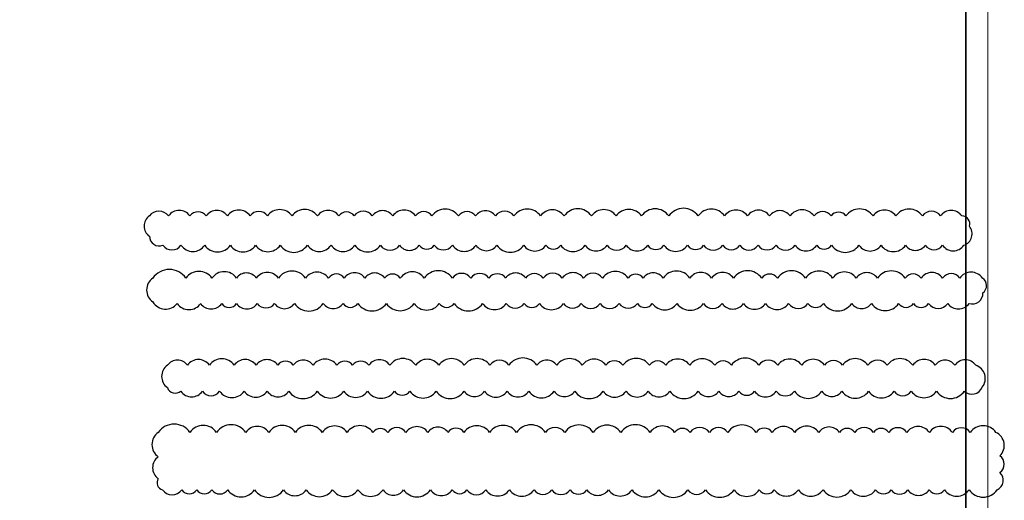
# Model space of a CAD drawing. Header units: millimetres. Extents: x 247266 to 730847, y -636031 to 10052.
# Tile 118 of 196: x 589135 to 611471, y -327011 to -316107. Entities that reach past the tile are written whole.
import ezdxf

# ---------------------------------------------------------------- set-up
doc = ezdxf.new("R2010")
doc.units = ezdxf.units.MM
doc.layers.add('Исправления', color=1, linetype='Continuous')
doc.layers.add('ТОЛСТЫЕ_ОСНОВНЫЕ', color=7, linetype='Continuous')
doc.layers.add('ТОНКИЕ', color=7, linetype='Continuous', lineweight=9)

# ---------------------------------------------------------------- blocks, each defined once
blk = doc.blocks.new('*U3685')
at = {"layer": 'ТОЛСТЫЕ_ОСНОВНЫЕ', "lineweight": 35}
blk.add_lwpolyline([(20, 5), (836, 5), (836, 589), (20, 589)], close=True, dxfattribs=at)
at = {"layer": 'ТОНКИЕ'}
blk.add_lwpolyline([(0, 0), (841, 0), (841, 594), (0, 594)], close=True, dxfattribs=at)

msp = doc.modelspace()

# ---------------------------------------------------------------- linework, layer by layer
at = {"layer": 'Исправления'}
for points in [[(592077.92, -320559.9, 0.52056705), (592077.92, -321021.03, 0.52056705), (592383.38, -321224.74, 0.52056705), (592794.17, -321224.74, 0.52056705), (593332.71, -321224.74, 0.52056705), (593913.83, -321224.74, 0.52056705), (594485.36, -321224.74, 0.52056705), (595044.15, -321224.74, 0.52056705), (595660.08, -321224.74, 0.52056705), (596198.13, -321224.74, 0.52056705), (596738.58, -321224.74, 0.52056705), (597317.5, -321224.74, 0.52056705), (597754.57, -321224.74, 0.52056705), (598198.26, -321224.74, 0.52056705), (598540.05, -321224.74, 0.52056705), (598949.86, -321224.74, 0.52056705), (599486.95, -321224.74, 0.52056705), (599959.94, -321224.74, 0.52056705), (600570.31, -321224.74, 0.52056705), (601071.76, -321224.74, 0.52056705), (601408.18, -321224.74, 0.52056705), (601961.61, -321224.74, 0.52056705), (602458.48, -321224.74, 0.52056705), (602894.17, -321224.74, 0.52056705), (603381.6, -321224.74, 0.52056705), (603749.04, -321224.74, 0.52056705), (604284.56, -321224.74, 0.52056705), (604649.86, -321224.74, 0.52056705), (605082.17, -321224.74, 0.52056705), (605469.03, -321224.74, 0.52056705), (605884.84, -321224.74, 0.52056705), (606291.68, -321224.74, 0.52056705), (606724.71, -321224.74, 0.52056705), (607215.94, -321224.74, 0.52056705), (607551.77, -321224.74, 0.52056705), (608174.21, -321224.74, 0.52056705), (608674.69, -321224.74, 0.52056705), (609230.33, -321224.74, 0.52056705), (609677.58, -321224.74, 0.52056705), (610070.82, -321224.74, 0.52056705), (610553.82, -321224.74, 0.52056705), (610679.66, -320790.7, 0.52056705), (610507.91, -320559.9, 0.52056705), (610022.04, -320559.9, 0.52056705), (609613.74, -320559.9, 0.52056705), (609009.01, -320559.9, 0.52056705), (608494.11, -320559.9, 0.52056705), (607879.49, -320559.9, 0.52056705), (607540.66, -320559.9, 0.52056705), (607153.74, -320559.9, 0.52056705), (606612.61, -320559.9, 0.52056705), (606145.09, -320559.9, 0.52056705), (605643.51, -320559.9, 0.52056705), (605124.64, -320559.9, 0.52056705), (604526.6, -320559.9, 0.52056705), (603860.87, -320559.9, 0.52056705), (603242.29, -320559.9, 0.52056705), (602664.38, -320559.9, 0.52056705), (602108.37, -320559.9, 0.52056705), (601484.13, -320559.9, 0.52056705), (600951.26, -320559.9, 0.52056705), (600347.04, -320559.9, 0.52056705), (599926.79, -320559.9, 0.52056705), (599476.79, -320559.9, 0.52056705), (599087.48, -320559.9, 0.52056705), (598488.01, -320559.9, 0.52056705), (598111.26, -320559.9, 0.52056705), (597598.95, -320559.9, 0.52056705), (597134.06, -320559.9, 0.52056705), (596722.69, -320559.9, 0.52056705), (596376.06, -320559.9, 0.52056705), (595888, -320559.9, 0.52056705), (595313.16, -320559.9, 0.52056705), (594756.59, -320559.9, 0.52056705), (594363.78, -320559.9, 0.52056705), (593846.98, -320559.9, 0.52056705), (593364.71, -320559.9, 0.52056705), (592997.76, -320559.9, 0.52056705), (592508.55, -320559.9, 0.52056705)], [(592154.3, -321969.7, 0.52056705), (592154.3, -322509.7, 0.52056705), (592707.67, -322545.62, 0.52056705), (593241, -322545.62, 0.52056705), (593717.04, -322545.62, 0.52056705), (594055.33, -322545.62, 0.52056705), (594524.51, -322545.62, 0.52056705), (594914.74, -322545.62, 0.52056705), (595367.45, -322545.62, 0.52056705), (596022.19, -322545.62, 0.52056705), (596470.03, -322545.62, 0.52056705), (596805.1, -322545.62, 0.52056705), (597453.35, -322545.62, 0.52056705), (598080.32, -322545.62, 0.52056705), (598654.37, -322545.62, 0.52056705), (598990.62, -322545.62, 0.52056705), (599637.21, -322545.62, 0.52056705), (600173.13, -322545.62, 0.52056705), (600579.95, -322545.62, 0.52056705), (600924.45, -322545.62, 0.52056705), (601469.98, -322545.62, 0.52056705), (601874.67, -322545.62, 0.52056705), (602301.9, -322545.62, 0.52056705), (602734.3, -322545.62, 0.52056705), (603147.55, -322545.62, 0.52056705), (603485.1, -322545.62, 0.52056705), (604047.93, -322545.62, 0.52056705), (604644.01, -322545.62, 0.52056705), (605069.01, -322545.62, 0.52056705), (605553.73, -322545.62, 0.52056705), (606055.58, -322545.62, 0.52056705), (606576.55, -322545.62, 0.52056705), (607017.18, -322545.62, 0.52056705), (607368.57, -322545.62, 0.52056705), (608009.45, -322545.62, 0.52056705), (608456.73, -322545.62, 0.52056705), (609073.37, -322545.62, 0.52056705), (609410.2, -322545.62, 0.52056705), (609753.1, -322545.62, 0.52056705), (610190.24, -322545.62, 0.52056705), (610669.92, -322545.62, 0.52056705), (610986.18, -322306.79, 0.52056705), (610973.36, -321969.7, 0.52056705), (610461.21, -321969.7, 0.52056705), (610072.2, -321969.7, 0.52056705), (609582.35, -321969.7, 0.52056705), (609222.28, -321969.7, 0.52056705), (608592.16, -321969.7, 0.52056705), (608111.1, -321969.7, 0.52056705), (607575.72, -321969.7, 0.52056705), (606962.41, -321969.7, 0.52056705), (606325.91, -321969.7, 0.52056705), (605968.9, -321969.7, 0.52056705), (605326.72, -321969.7, 0.52056705), (604830.83, -321969.7, 0.52056705), (604338.4, -321969.7, 0.52056705), (603731.47, -321969.7, 0.52056705), (603278.52, -321969.7, 0.52056705), (602937.58, -321969.7, 0.52056705), (602356.01, -321969.7, 0.52056705), (601925.1, -321969.7, 0.52056705), (601444.22, -321969.7, 0.52056705), (601008.98, -321969.7, 0.52056705), (600611.17, -321969.7, 0.52056705), (600160.22, -321969.7, 0.52056705), (599777.95, -321969.7, 0.52056705), (599368.27, -321969.7, 0.52056705), (598952.34, -321969.7, 0.52056705), (598311.65, -321969.7, 0.52056705), (597769.28, -321969.7, 0.52056705), (597412.58, -321969.7, 0.52056705), (596965.34, -321969.7, 0.52056705), (596498.64, -321969.7, 0.52056705), (596138.89, -321969.7, 0.52056705), (595620, -321969.7, 0.52056705), (595004.25, -321969.7, 0.52056705), (594502.37, -321969.7, 0.52056705), (594054.36, -321969.7, 0.52056705), (593495.51, -321969.7, 0.52056705), (592905.46, -321969.7, 0.52056705)], [(592486.01, -323946.87, 0.52056705), (592486.01, -324452.53, 0.52056705), (592790.72, -324536.03, 0.52056705), (593280.79, -324536.03, 0.52056705), (593669.08, -324536.03, 0.52056705), (594227.72, -324536.03, 0.52056705), (594751.03, -324536.03, 0.52056705), (595240.88, -324536.03, 0.52056705), (595886.6, -324536.03, 0.52056705), (596486.61, -324536.03, 0.52056705), (597026.29, -324536.03, 0.52056705), (597634.72, -324536.03, 0.52056705), (597987.38, -324536.03, 0.52056705), (598581.29, -324536.03, 0.52056705), (599220.16, -324536.03, 0.52056705), (599679.62, -324536.03, 0.52056705), (600192.91, -324536.03, 0.52056705), (600685.16, -324536.03, 0.52056705), (601257.26, -324536.03, 0.52056705), (601725.69, -324536.03, 0.52056705), (602372.69, -324536.03, 0.52056705), (602888.97, -324536.03, 0.52056705), (603392.82, -324536.03, 0.52056705), (603883.21, -324536.03, 0.52056705), (604526.33, -324536.03, 0.52056705), (604993.9, -324536.03, 0.52056705), (605447.96, -324536.03, 0.52056705), (605806.26, -324536.03, 0.52056705), (606297.5, -324536.03, 0.52056705), (606709.48, -324536.03, 0.52056705), (607330.72, -324536.03, 0.52056705), (607785.97, -324536.03, 0.52056705), (608392.03, -324536.03, 0.52056705), (608972.34, -324536.03, 0.52056705), (609360.9, -324536.03, 0.52056705), (609932.26, -324536.03, 0.52056705), (610564.03, -324536.03, 0.52056705), (610970.56, -324446.18, 0.52056705), (610821.57, -323946.87, 0.52056705), (610349.53, -323946.87, 0.52056705), (609904.16, -323946.87, 0.52056705), (609394.89, -323946.87, 0.52056705), (608814.92, -323946.87, 0.52056705), (608376.37, -323946.87, 0.52056705), (607799.36, -323946.87, 0.52056705), (607392.44, -323946.87, 0.52056705), (606874.66, -323946.87, 0.52056705), (606333.93, -323946.87, 0.52056705), (605900.75, -323946.87, 0.52056705), (605279.08, -323946.87, 0.52056705), (604903.19, -323946.87, 0.52056705), (604333.81, -323946.87, 0.52056705), (603792.33, -323946.87, 0.52056705), (603421.23, -323946.87, 0.52056705), (602820.65, -323946.87, 0.52056705), (602432.22, -323946.87, 0.52056705), (601896.85, -323946.87, 0.52056705), (601318.33, -323946.87, 0.52056705), (600867.49, -323946.87, 0.52056705), (600233.13, -323946.87, 0.52056705), (599801.63, -323946.87, 0.52056705), (599218.87, -323946.87, 0.52056705), (598641.96, -323946.87, 0.52056705), (598119.25, -323946.87, 0.52056705), (597534.58, -323946.87, 0.52056705), (597052.77, -323946.87, 0.52056705), (596688.03, -323946.87, 0.52056705), (596332, -323946.87, 0.52056705), (595792.82, -323946.87, 0.52056705), (595339.45, -323946.87, 0.52056705), (594990.44, -323946.87, 0.52056705), (594497.12, -323946.87, 0.52056705), (594001.52, -323946.87, 0.52056705), (593438.25, -323946.87, 0.52056705), (592941.67, -323946.87, 0.52056705)], [(592279.4, -325469.61, 0.52056705), (592279.4, -326022.55, 0.52056705), (592279.4, -326520.29, 0.52056705), (592373.42, -326773.77, 0.52056705), (592811.06, -326773.77, 0.52056705), (593150.92, -326773.77, 0.52056705), (593493.21, -326773.77, 0.52056705), (593853.09, -326773.77, 0.52056705), (594462.4, -326773.77, 0.52056705), (595119.86, -326773.77, 0.52056705), (595634.79, -326773.77, 0.52056705), (596231.42, -326773.77, 0.52056705), (596807.29, -326773.77, 0.52056705), (597379.06, -326773.77, 0.52056705), (597842.49, -326773.77, 0.52056705), (598452.2, -326773.77, 0.52056705), (598947.59, -326773.77, 0.52056705), (599281.02, -326773.77, 0.52056705), (599709.33, -326773.77, 0.52056705), (600243.17, -326773.77, 0.52056705), (600804.68, -326773.77, 0.52056705), (601206.06, -326773.77, 0.52056705), (601619.16, -326773.77, 0.52056705), (602003.24, -326773.77, 0.52056705), (602489.01, -326773.77, 0.52056705), (603026.7, -326773.77, 0.52056705), (603634.99, -326773.77, 0.52056705), (604293.69, -326773.77, 0.52056705), (604690.87, -326773.77, 0.52056705), (605341.24, -326773.77, 0.52056705), (605912.52, -326773.77, 0.52056705), (606253.71, -326773.77, 0.52056705), (606798.35, -326773.77, 0.52056705), (607359.63, -326773.77, 0.52056705), (607990.58, -326773.77, 0.52056705), (608552.38, -326773.77, 0.52056705), (608906.42, -326773.77, 0.52056705), (609282.72, -326773.77, 0.52056705), (609768.06, -326773.77, 0.52056705), (610113.58, -326773.77, 0.52056705), (610672.67, -326773.77, 0.52056705), (611307.54, -326773.77, 0.52056705), (611372.62, -326377.05, 0.52056705), (611372.62, -326003.07, 0.52056705), (611281.84, -325469.61, 0.52056705), (610699.55, -325469.61, 0.52056705), (610291.82, -325469.61, 0.52056705), (609770.65, -325469.61, 0.52056705), (609258.4, -325469.61, 0.52056705), (608849.15, -325469.61, 0.52056705), (608501.48, -325469.61, 0.52056705), (608077.59, -325469.61, 0.52056705), (607729.49, -325469.61, 0.52056705), (607261.28, -325469.61, 0.52056705), (606719.14, -325469.61, 0.52056705), (606205.53, -325469.61, 0.52056705), (605840.68, -325469.61, 0.52056705), (605196.48, -325469.61, 0.52056705), (604779.61, -325469.61, 0.52056705), (604342.44, -325469.61, 0.52056705), (603992.38, -325469.61, 0.52056705), (603435.3, -325469.61, 0.52056705), (602770.74, -325469.61, 0.52056705), (602144.35, -325469.61, 0.52056705), (601499.28, -325469.61, 0.52056705), (601060.46, -325469.61, 0.52056705), (600405.89, -325469.61, 0.52056705), (599795.18, -325469.61, 0.52056705), (599212.79, -325469.61, 0.52056705), (598849.77, -325469.61, 0.52056705), (598397.08, -325469.61, 0.52056705), (597897.55, -325469.61, 0.52056705), (597484.25, -325469.61, 0.52056705), (597147.13, -325469.61, 0.52056705), (596560.81, -325469.61, 0.52056705), (595999.01, -325469.61, 0.52056705), (595387.9, -325469.61, 0.52056705), (594787.03, -325469.61, 0.52056705), (594263.26, -325469.61, 0.52056705), (593600.37, -325469.61, 0.52056705), (592998.27, -325469.61, 0.52056705)]]:
    msp.add_lwpolyline(points, format="xyb", close=True, dxfattribs=at)

# ---------------------------------------------------------------- block references
at = {"xscale": 100, "yscale": 100, "zscale": 100}
msp.add_blockref('*U3685', (526994.57, -345086.19, 3100), dxfattribs=at)

doc.saveas('drawing.dxf')
